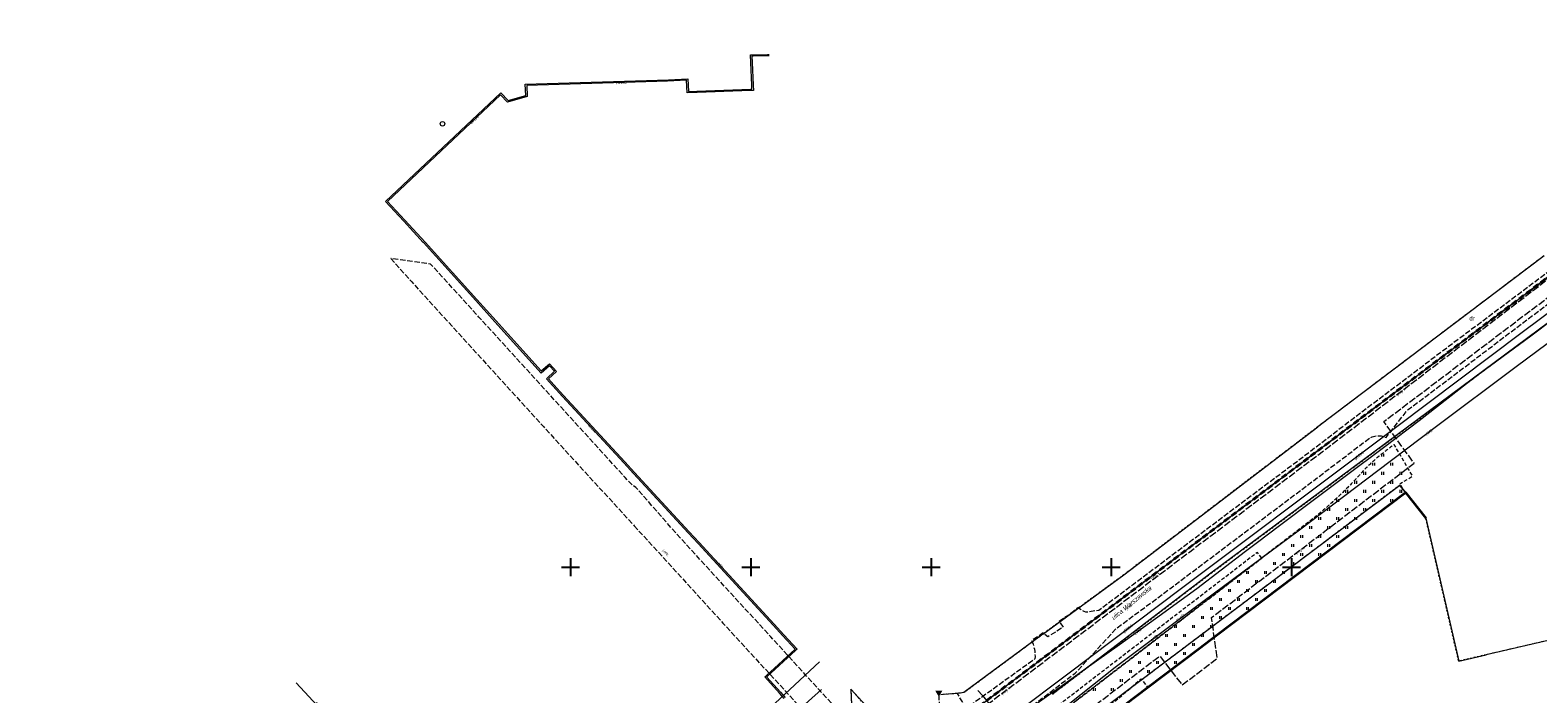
# Model space of a CAD drawing. Extents: x 7489187 to 7491099, y 5781939 to 5785132.
# Tile 214 of 217: x 7490150 to 7490568, y 5784465 to 5784649. Entities that reach past the tile are written whole.
import ezdxf
from ezdxf.enums import TextEntityAlignment as Align

# ---------------------------------------------------------------- set-up
doc = ezdxf.new("R2010")
doc.units = 0
doc.header["$MEASUREMENT"] = 0
for name, pattern in [('1.5_0.5', [2, 1.5, -0.5]), ('1.5_1.0', [2.5, 1.5, -1]), ('218-500', [1, 0.5, -0.5]), ('219-500', [0]), ('mz1.0_0.5', [1.5, 1, -0.5]), ('mz2.0_0.5', [2.5, 2, -0.5])]:
    doc.linetypes.add(name, pattern=pattern)
doc.layers.get('0').update_dxf_attribs({"linetype": 'CONTINUOUS', "lineweight": 5})
for name, color, linetype, transparency in [('112-Punkt osnowy podstawowej', 7, 'CONTINUOUS', 0.8), ('121-Punkt osnowy szczegółowej', 7, 'CONTINUOUS', 0.8), ('203-Punkt załamania granicy działki nie stabilizowany', 7, 'CONTINUOUS', 0.8), ('210-Oznaczenie użytku', 7, 'CONTINUOUS', 0.8), ('216-Granica obrębu', 7, 'CONTINUOUS', 0.8), ('218-Granica użytku', 7, 'CONTINUOUS', 0.8), ('219-Linia granicy', 7, 'CONTINUOUS', 0.8), ('994-Nazwa ulicy', 7, 'CONTINUOUS', 0.8), ('jezdnia (powierzchnia)', 7, 'CONTINUOUS', 0.8), ('jezdnia (powierzchnia)-Atr17', 7, 'CONTINUOUS', 0.8), ('ogrodzenie trwałe (linia)', 7, 'CONTINUOUS', 0.8), ('przewód ciepłowniczy (linia)', 7, 'CONTINUOUS', 0.8), ('przewód ciepłowniczy (linia)-Atr1', 7, 'CONTINUOUS', 0.8), ('przewód ciepłowniczy - projektowany lub w budowie (linia) - ob. projektowany', 7, 'CONTINUOUS', 0.8), ('przewód ciepłowniczy - projektowany lub w budowie (linia) - ob. projektowany-Atr1', 7, 'CONTINUOUS', 0.8), ('przewód elektroenergetyczny (linia)', 7, 'CONTINUOUS', 0.8), ('przewód elektroenergetyczny (linia)-Atr1', 7, 'CONTINUOUS', 0.8), ('przewód elektroenergetyczny wysokiego napięcia (linia) - symbol', 7, 'CONTINUOUS', 0.8), ('przewód gazowy (linia)', 7, 'CONTINUOUS', 0.8), ('przewód gazowy (linia)-Atr1', 7, 'CONTINUOUS', 0.8), ('przewód kanalizacyjny - projektowany lub w budowie (linia) - ob. projektowany', 7, 'CONTINUOUS', 0.8), ('przewód kanalizacyjny - projektowany lub w budowie (linia) - ob. projektowany-Atr1', 7, 'CONTINUOUS', 0.8), ('Siatka', 7, 'CONTINUOUS', 0.8), ('trawnik (powierzchnia)', 7, 'CONTINUOUS', 0.8), ('trawnik (powierzchnia) - symbol', 7, 'CONTINUOUS', 0.8), ('ścieżka (powierzchnia)', 7, 'CONTINUOUS', 0.8), ('ścieżka (powierzchnia)-Atr17', 7, 'CONTINUOUS', 0.8)]:
    doc.layers.add(name, color=color, linetype=linetype, transparency=transparency)
doc.styles.get("Standard").update_dxf_attribs({"font": 'txt', "width": 0.75})
doc.linetypes.add('902-500', pattern='A,3.75,0,[1,ksztalty.shx,S=0.5,R=0,X=0,Y=0],3.75', length=7.5)

# ---------------------------------------------------------------- blocks, each defined once
blk = doc.blocks.new('203')
at = {"linetype": 'Continuous', "lineweight": 0}
h = blk.add_hatch(color=0, dxfattribs=at)
edge = h.paths.add_edge_path()
edge.add_arc((0, 0), 0.045, 0, 360)
blk = doc.blocks.new('PE02')
at = {"color": 0, "linetype": 'Continuous', "lineweight": 13}
for p, q in [((10.35, 0), (0, 0)), ((8, -0.5), (8, 0.5)), ((10, 0), (9.134, 0.5)), ((10, 0), (9.134, -0.5))]:
    blk.add_line(p, q, dxfattribs=at)
blk = doc.blocks.new('TU04')
at = {"color": 0, "linetype": 'Continuous', "lineweight": 13}
for p, q in [((0, 0), (0, 0.75)), ((0.5, 0), (0.5, 0.75))]:
    blk.add_line(p, q, dxfattribs=at)
blk = doc.blocks.new('121')
at = {"linetype": 'Continuous', "lineweight": 13}
h = blk.add_hatch(color=0, dxfattribs=at)
edge = h.paths.add_edge_path()
edge.add_arc((0, 0), 0.045, 0, 360)
at = {"color": 0, "linetype": 'Continuous', "lineweight": 13}
blk.add_circle((0, 0), 0.625, dxfattribs=at)
blk = doc.blocks.new('112')
at = {"color": 0, "linetype": 'Continuous', "lineweight": 0, "extrusion": (0, 0, -1)}
blk.add_solid([(1, 0.577), (-1, 0.577), (0, -1.155)], dxfattribs=at)
blk = doc.blocks.new('1135')
at = {"layer": 'Siatka', "linetype": 'Continuous'}
for p, q in [((-5, 0), (5, 0)), ((0, 5), (0, -5))]:
    blk.add_line(p, q, dxfattribs=at)

msp = doc.modelspace()

# ---------------------------------------------------------------- linework, layer by layer
at = {"layer": '216-Granica obrębu', "color": 7, "linetype": '1.5_1.0', "lineweight": 35, "flags": 128}
for points in [[(7490030.45, 5785119.29), (7490028.96, 5785119.44), (7489905.46, 5785132.25), (7489892.56, 5785131.06), (7489875.97, 5785130.77), (7489882.83, 5785099.49), (7489894.33, 5785057.55), (7489904.61, 5785020.12), (7489930.49, 5784923.59), (7489942.07, 5784889.96), (7489952.72, 5784856.68), (7489954.77, 5784856.84), (7489969.91, 5784858.07), (7489970.61, 5784854.86), (7489953.91, 5784849.86), (7489955.53, 5784843.61), (7489958.2, 5784833.42), (7489980.65, 5784747.13), (7490007.65, 5784650.77), (7490023.45, 5784602.85), (7490041.59, 5784556.96), (7490083.09, 5784465.49), (7490092.71, 5784443.73), (7490123.6, 5784373.91), (7490159.36, 5784298.2), (7490166.44, 5784283.23), (7490180.6, 5784291.3), (7490210.6, 5784308.4), (7490268.73, 5784352.29), (7490829.59, 5784775.52), (7490832.19, 5784784.55), (7490911.98, 5785062.01), (7490905.26, 5785060.95), (7490801.79, 5785044.54), (7490669.56, 5785030.73), (7490494.4, 5785017.63), (7490431.74, 5785030.5), (7490354.61, 5785047.58), (7490260.42, 5785068.42), (7490180.66, 5785086.04)], [(7490982.74, 5784169.34), (7491039.04, 5784200.86), (7491051.74, 5784207.97), (7491052.67, 5784239.47), (7491052.74, 5784241.92), (7491052.92, 5784248), (7491053, 5784250.86), (7491050.96, 5784254.83), (7491044.42, 5784267.53), (7491031.4, 5784292.82), (7491011.82, 5784330.89), (7491008.66, 5784337), (7490999.48, 5784354.85), (7490905.74, 5784803.82), (7490903.06, 5784816.68), (7490901.11, 5784825.98), (7490829.59, 5784775.52), (7490268.73, 5784352.29), (7490210.6, 5784308.4), (7490180.6, 5784291.3), (7490166.44, 5784283.23), (7490188.7, 5784278.35), (7490194.94, 5784270.17), (7490207.62, 5784253.55), (7490185.34, 5784238.01), (7490202.71, 5784185.24), (7490204.24, 5784178.08), (7490211.21, 5784145.54), (7490216.75, 5784104.37), (7490217.83, 5784096.32), (7490218.8, 5784046.06), (7490215.34, 5783996.05), (7490206.95, 5783946.76), (7490193.71, 5783898.58), (7490175.89, 5783851.76), (7490153.48, 5783807.1), (7490158.6, 5783786.4), (7490236.24, 5783821.04), (7490329.56, 5783863.61), (7490388.02, 5783890.29), (7490434.56, 5783914.52), (7490490.93, 5783945.89), (7490491.13, 5783946), (7490512.04, 5783957.22), (7490534.13, 5783969.08), (7490538.17, 5783971.24), (7490544.14, 5783961.48), (7490606.22, 5783983.46), (7490664.31, 5784007.87), (7490705.37, 5784025.14), (7490748.64, 5784044.48), (7490747.91, 5784055.65), (7490747.49, 5784061.98), (7490746.96, 5784070.1), (7490794.71, 5784095), (7490790.8, 5784067.02), (7490835.7, 5784091.8), (7490838.43, 5784093.31), (7490854.17, 5784102), (7490875.76, 5784113.91), (7490901.93, 5784127.42), (7490908.36, 5784130.73), (7490914.78, 5784134.04), (7490973.71, 5784164.29)]]:
    msp.add_lwpolyline(points, close=True, dxfattribs=at)
at = {"layer": '218-Granica użytku', "color": 3, "linetype": '218-500', "lineweight": 18, "flags": 128}
for points in [[(7490268.73, 5784352.29), (7490829.59, 5784775.52)], [(7490829.59, 5784775.52), (7490268.73, 5784352.29)], [(7490477.66, 5784498.34), (7490631.93, 5784612.95)], [(7490570.06, 5784586.39), (7490507.32, 5784538.96)], [(7490507.32, 5784538.96), (7490453.5, 5784497.9)], [(7490530.02, 5784522.72), (7490475, 5784481.25)], [(7490531.63, 5784520.69), (7490530.02, 5784522.72)], [(7490537.27, 5784513.61), (7490531.63, 5784520.69)], [(7490546.39, 5784473.97), (7490537.27, 5784513.61)], [(7490453.5, 5784497.9), (7490431.04, 5784481.43)], [(7490433.69, 5784464.81), (7490477.66, 5784498.34)], [(7490588.39, 5784483.66), (7490553.99, 5784475.72)], [(7490431.04, 5784481.43), (7490409.13, 5784465.22)], [(7490475, 5784481.25), (7490431.31, 5784448.3)], [(7490553.99, 5784475.72), (7490546.39, 5784473.97)], [(7490377.75, 5784466.17), (7490378.55, 5784447.01)], [(7490388.18, 5784454.77), (7490377.75, 5784466.17)], [(7490407.3, 5784465.01), (7490403.31, 5784464.68)], [(7490409.13, 5784465.22), (7490407.3, 5784465.01)]]:
    msp.add_lwpolyline(points, dxfattribs=at)
at = {"layer": '219-Linia granicy', "color": 7, "linetype": '219-500', "lineweight": 18, "flags": 128}
for points in [[(7490829.59, 5784775.52), (7490268.73, 5784352.29)], [(7490631.93, 5784612.95), (7490477.66, 5784498.34)], [(7490570.06, 5784586.39), (7490507.32, 5784538.96)], [(7490453.5, 5784497.9), (7490507.32, 5784538.96)], [(7490530.02, 5784522.72), (7490475, 5784481.25)], [(7490530.02, 5784522.72), (7490531.63, 5784520.69)], [(7490537.27, 5784513.61), (7490531.63, 5784520.69)], [(7490537.27, 5784513.61), (7490546.39, 5784473.97)], [(7490431.04, 5784481.43), (7490453.5, 5784497.9)], [(7490477.66, 5784498.34), (7490433.69, 5784464.81)], [(7490588.39, 5784483.66), (7490553.99, 5784475.72)], [(7490431.04, 5784481.43), (7490409.13, 5784465.22)], [(7490475, 5784481.25), (7490431.31, 5784448.3)], [(7490546.39, 5784473.97), (7490553.99, 5784475.72)], [(7490377.75, 5784466.17), (7490388.18, 5784454.77)], [(7490377.75, 5784466.17), (7490378.55, 5784447.01)], [(7490407.3, 5784465.01), (7490403.31, 5784464.68)], [(7490409.13, 5784465.22), (7490407.3, 5784465.01)]]:
    msp.add_lwpolyline(points, dxfattribs=at)
at = {"layer": 'jezdnia (powierzchnia)', "color": 7, "linetype": '1.5_0.5', "lineweight": 18, "flags": 128}
for points in [[(7490403.13, 5784455.39), (7490388.95, 5784445.04), (7490389.94, 5784444.76), (7490390.86, 5784444.25), (7490391.64, 5784443.54), (7490392.25, 5784442.76), (7490392.68, 5784441.86), (7490402.43, 5784444.54), (7490409.93, 5784447.33), (7490414.58, 5784451.3), (7490416.51, 5784452.77), (7490440.02, 5784470.66), (7490451.42, 5784483.01), (7490466.26, 5784494.03), (7490493.73, 5784514.69), (7490521.81, 5784535.91), (7490522.43, 5784536.2), (7490523.1, 5784536.4), (7490523.79, 5784536.5), (7490524.49, 5784536.49), (7490524.91, 5784536.43), (7490525.59, 5784536.26), (7490526.23, 5784535.99), (7490531.51, 5784542.7), (7490531.65, 5784542.97), (7490531.98, 5784543.36), (7490532.4, 5784543.78), (7490537.64, 5784547.68), (7490553.7, 5784559.84), (7490570.08, 5784572.2), (7490578.09, 5784578.28), (7490582.78, 5784581.79), (7490584.35, 5784583.04), (7490589.89, 5784587.16), (7490593.88, 5784590.1), (7490612.92, 5784604.48), (7490619.19, 5784609.21), (7490620.12, 5784609.59), (7490621.09, 5784609.8), (7490622.09, 5784609.85), (7490622.86, 5784609.76), (7490623.83, 5784609.5), (7490624.73, 5784609.08), (7490633.01, 5784615.54), (7490625.98, 5784623.61), (7490605.77, 5784608.36), (7490588.51, 5784595.36), (7490588.48, 5784595.32), (7490587.82, 5784594.57), (7490587.08, 5784593.9), (7490586.26, 5784593.33), (7490585.45, 5784592.89), (7490568.87, 5784580.16), (7490556.58, 5784570.92), (7490543.19, 5784560.91), (7490532.9, 5784553.13), (7490512.48, 5784537.66), (7490511.2, 5784536.62), (7490503.64, 5784530.87), (7490456.13, 5784495.22), (7490446.56, 5784488.02), (7490442.96, 5784487.51), (7490442.46, 5784487.72), (7490440.72, 5784488.7), (7490438.19, 5784486.74), (7490435.53, 5784484.99), (7490436.7, 5784483.38), (7490432.38, 5784480.73), (7490431.12, 5784481.76), (7490427.88, 5784479.65), (7490428.05, 5784479.28), (7490428.31, 5784478.63), (7490428.52, 5784477.96), (7490428.68, 5784477.28), (7490428.78, 5784476.64), (7490428.84, 5784475.95), (7490428.86, 5784475.25), (7490428.82, 5784474.55), (7490410.71, 5784461.51), (7490409.54, 5784461.49), (7490408.72, 5784462.62), (7490407.3, 5784465.01), (7490402.17, 5784464.61), (7490402.18, 5784464.31), (7490402.22, 5784462.37), (7490402.23, 5784461.44), (7490402.3, 5784459.33), (7490401.86, 5784458.92), (7490402.93, 5784458.85), (7490403.41, 5784456.74), (7490403.51, 5784456.32)], [(7490317.61, 5784511.53), (7490342.28, 5784484.53), (7490367.17, 5784457.37), (7490374.73, 5784449.07), (7490374.89, 5784448.88), (7490375.5, 5784448.08), (7490376.04, 5784447.24), (7490376.49, 5784446.35), (7490376.87, 5784445.42), (7490377.16, 5784444.47), (7490377.37, 5784443.49), (7490377.48, 5784442.5), (7490377.51, 5784441.5), (7490377.45, 5784440.5), (7490377.41, 5784440.16), (7490377.23, 5784439.17), (7490376.96, 5784438.21), (7490376.61, 5784437.28), (7490376.17, 5784436.37), (7490375.66, 5784435.52), (7490375.07, 5784434.71), (7490374.41, 5784433.96), (7490372.91, 5784432.64), (7490383.97, 5784437.63), (7490383.5, 5784438.55), (7490383.24, 5784439.52), (7490383.2, 5784440.55), (7490383.36, 5784441.55), (7490383.72, 5784442.47), (7490384.29, 5784443.34), (7490384.61, 5784443.69), (7490385.07, 5784444.11), (7490385.92, 5784444.65), (7490386.88, 5784444.99), (7490387.91, 5784445.13), (7490388.95, 5784445.04), (7490400.43, 5784453.35), (7490399.59, 5784452.81), (7490398.72, 5784452.31), (7490397.83, 5784451.87), (7490396.9, 5784451.48), (7490395.96, 5784451.15), (7490395, 5784450.87), (7490394.03, 5784450.64), (7490393.04, 5784450.48), (7490392.05, 5784450.37), (7490391.52, 5784450.34), (7490390.52, 5784450.32), (7490389.52, 5784450.36), (7490388.53, 5784450.46), (7490387.54, 5784450.62), (7490386.56, 5784450.83), (7490385.6, 5784451.1), (7490384.66, 5784451.43), (7490383.73, 5784451.81), (7490382.83, 5784452.25), (7490381.96, 5784452.73), (7490381.11, 5784453.27), (7490380.3, 5784453.85), (7490379.53, 5784454.49), (7490378.79, 5784455.16), (7490378.56, 5784455.39), (7490372.48, 5784462.2), (7490367.19, 5784467.93), (7490355.57, 5784480.66), (7490331.85, 5784506.59), (7490329.24, 5784509.46), (7490318.15, 5784522.13), (7490317.24, 5784522.71), (7490316.87, 5784523.02), (7490316.51, 5784523.4), (7490315.16, 5784524.9), (7490295, 5784546.98), (7490274.54, 5784569.4), (7490263.16, 5784581.91), (7490261.12, 5784584.11), (7490250.16, 5784585.66), (7490255.92, 5784579.13), (7490267.14, 5784566.83), (7490292.54, 5784538.96)]]:
    msp.add_lwpolyline(points, close=True, dxfattribs=at)
at = {"layer": 'ogrodzenie trwałe (linia)', "color": 7, "linetype": '902-500', "lineweight": 35, "flags": 128}
msp.add_lwpolyline([(7490419.11, 5784435.68), (7490426.76, 5784441.46), (7490432.33, 5784445.67), (7490445.56, 5784455.67), (7490450.94, 5784459.73), (7490460.09, 5784466.65), (7490474.41, 5784477.47), (7490479.14, 5784481.03), (7490531.63, 5784520.69), (7490537.27, 5784513.61)], dxfattribs=at)
at = {"layer": 'przewód ciepłowniczy (linia)', "color": 212, "linetype": 'Continuous', "lineweight": 18, "flags": 128}
for points in [[(7490359.28, 5784463.58), (7490357.94, 5784465.07), (7490353.87, 5784469.56), (7490354.31, 5784469.97), (7490362.17, 5784477.19), (7490362.31, 5784477.32), (7490358.92, 5784481.01), (7490356.21, 5784483.95), (7490335.37, 5784506.58), (7490332.64, 5784509.55), (7490317.46, 5784526.03), (7490314.77, 5784528.95), (7490297.79, 5784547.39), (7490295.07, 5784550.34), (7490293.29, 5784552.28), (7490295.53, 5784554.35), (7490294.11, 5784555.83), (7490291.85, 5784553.88), (7490279.02, 5784568.09), (7490273.69, 5784574), (7490259.19, 5784590.06), (7490259.14, 5784590.12), (7490253.72, 5784596), (7490248.67, 5784601.49), (7490280.62, 5784631.62), (7490282.65, 5784629.44), (7490287.58, 5784630.88), (7490287.44, 5784633.98), (7490327.13, 5784635.22), (7490332.54, 5784635.49), (7490332.74, 5784631.99), (7490335.06, 5784632.08), (7490349.97, 5784632.65), (7490350.33, 5784632.67), (7490350.28, 5784633.75), (7490350, 5784639.97), (7490349.9, 5784642.12), (7490350.64, 5784642.13), (7490354.64, 5784642.22), (7490355.11, 5784642.23)], [(7490355.11, 5784641.83), (7490354.65, 5784641.82), (7490350.65, 5784641.74), (7490350.32, 5784641.73), (7490350.4, 5784639.99), (7490350.68, 5784633.77), (7490350.75, 5784632.28), (7490349.99, 5784632.25), (7490335.08, 5784631.68), (7490332.37, 5784631.58), (7490332.17, 5784635.07), (7490326.91, 5784634.82), (7490287.86, 5784633.6), (7490288, 5784630.59), (7490282.52, 5784628.99), (7490280.6, 5784631.05), (7490249.24, 5784601.47), (7490254.01, 5784596.27), (7490259.65, 5784590.15), (7490273.99, 5784574.26), (7490279.32, 5784568.35), (7490291.88, 5784554.44), (7490294.13, 5784556.38), (7490296.1, 5784554.33), (7490293.85, 5784552.25), (7490295.37, 5784550.61), (7490298.08, 5784547.66), (7490315.07, 5784529.22), (7490317.76, 5784526.3), (7490332.93, 5784509.82), (7490335.66, 5784506.86), (7490356.5, 5784484.22), (7490359.21, 5784481.28), (7490362.88, 5784477.3), (7490362.44, 5784476.9), (7490354.58, 5784469.67), (7490354.43, 5784469.54), (7490358.23, 5784465.33), (7490359.57, 5784463.85)]]:
    msp.add_lwpolyline(points, dxfattribs=at)
at = {"layer": 'przewód ciepłowniczy - projektowany lub w budowie (linia) - ob. projektowany', "color": 212, "linetype": 'mz2.0_0.5', "lineweight": 18, "flags": 128}
msp.add_lwpolyline([(7490185.68, 5784318.67), (7490194.48, 5784325.48), (7490220.57, 5784305.46), (7490261.21, 5784336.03), (7490271.62, 5784331.93), (7490306.38, 5784358.76), (7490301.65, 5784365.33), (7490306.34, 5784369.05), (7490311.61, 5784362.53), (7490368.87, 5784406.45), (7490364.15, 5784412.62), (7490368.66, 5784416.08), (7490373.27, 5784410.35), (7490390.07, 5784423.01), (7490396.58, 5784418.16), (7490432.02, 5784441.74), (7490430.31, 5784450.2), (7490463.44, 5784475.36), (7490469.68, 5784467.35), (7490479.41, 5784474.71), (7490477.82, 5784486.03), (7490534.02, 5784528.87), (7490525.6, 5784540.39), (7490808.75, 5784754.62), (7490819.61, 5784742.84), (7490829.61, 5784752.14), (7490863.56, 5784775.85), (7490881.58, 5784769.97), (7490886.79, 5784759.78), (7490925.36, 5784768.57), (7490920.18, 5784791.92)], dxfattribs=at)
at = {"layer": 'przewód elektroenergetyczny (linia)', "color": 1, "linetype": 'Continuous', "lineweight": 18, "flags": 128}
for points in [[(7490676.68, 5784642.65), (7490671.53, 5784637.99), (7490658.84, 5784628.07), (7490641.83, 5784614.98), (7490625.07, 5784602.17), (7490604.09, 5784586.23), (7490594.77, 5784579.2), (7490579.52, 5784568.33), (7490562.37, 5784555.56), (7490539.84, 5784538.78), (7490523.95, 5784526.75), (7490502.18, 5784510.28), (7490472.88, 5784488.54), (7490451.13, 5784472.2), (7490429.04, 5784454.74), (7490413.83, 5784442.82), (7490403.53, 5784436.1)], [(7490423.89, 5784458.33), (7490433.33, 5784465.08), (7490434.79, 5784466.11), (7490442.38, 5784471.51), (7490452.26, 5784478.57), (7490463.93, 5784486.98), (7490468.38, 5784490.2), (7490473.77, 5784494.1), (7490487.25, 5784504.44), (7490490.61, 5784507), (7490496.67, 5784511.62), (7490506.42, 5784518.9), (7490514.49, 5784524.97), (7490525.88, 5784533.49), (7490535.42, 5784540.72), (7490548.53, 5784551.01), (7490552.05, 5784553.62), (7490566.39, 5784564.22), (7490579.19, 5784573.79)], [(7490360.86, 5784430.23), (7490362.56, 5784447.3), (7490352.59, 5784458.42), (7490369.09, 5784473.72)], [(7490413.03, 5784465.83), (7490414.25, 5784464.38), (7490421.27, 5784455.51), (7490417.61, 5784452.68), (7490416.45, 5784451.14), (7490411.81, 5784448.04), (7490410.25, 5784442.59), (7490414.58, 5784434.39), (7490418.97, 5784435.77), (7490419.81, 5784436.42), (7490419.72, 5784436.54)]]:
    msp.add_lwpolyline(points, dxfattribs=at)
at = {"layer": 'przewód gazowy (linia)', "color": 40, "linetype": 'Continuous', "lineweight": 18, "flags": 128}
for points in [[(7490399.88, 5784441.84), (7490410.02, 5784449.45), (7490437.58, 5784470.13), (7490469.82, 5784494.46), (7490520.64, 5784532.59), (7490564.04, 5784565.17), (7490573.81, 5784572.51), (7490598.36, 5784591.17), (7490615.24, 5784604), (7490620.06, 5784607.66), (7490665.12, 5784641.46), (7490710.91, 5784676.32), (7490714.87, 5784679.33), (7490731.82, 5784692.23), (7490781.52, 5784729.39)], [(7490365.18, 5784428.12), (7490360.96, 5784434.92), (7490362.08, 5784447.1), (7490356.14, 5784453.97), (7490369.58, 5784466.12)]]:
    msp.add_lwpolyline(points, dxfattribs=at)
at = {"layer": 'przewód kanalizacyjny - projektowany lub w budowie (linia) - ob. projektowany', "color": 34, "linetype": 'mz2.0_0.5', "lineweight": 18, "flags": 128}
msp.add_lwpolyline([(7490176.08, 5784281.12), (7490193.19, 5784294.04), (7490257.03, 5784342.24), (7490320.88, 5784390.45), (7490382.34, 5784436.83), (7490446.2, 5784485.01), (7490510.06, 5784533.2), (7490571.22, 5784579.99), (7490762.79, 5784724.55), (7490826.96, 5784772.35), (7490841.52, 5784811.63), (7490861.93, 5784878.59)], dxfattribs=at)
at = {"layer": 'trawnik (powierzchnia)', "color": 7, "linetype": 'mz1.0_0.5', "lineweight": 18, "flags": 128}
msp.add_lwpolyline([(7490443.14, 5784458.76), (7490445.56, 5784455.67), (7490450.94, 5784459.73), (7490449.48, 5784461.5), (7490458.27, 5784469.04), (7490460.09, 5784466.65), (7490474.41, 5784477.47), (7490479.14, 5784481.03), (7490531.63, 5784520.69), (7490530.07, 5784523.15), (7490533.59, 5784525.25), (7490532.5, 5784527.17), (7490528.48, 5784534.01), (7490528.23, 5784533.84), (7490527.99, 5784533.67), (7490527.75, 5784533.49), (7490527.5, 5784533.32), (7490527.26, 5784533.14), (7490527.02, 5784532.96), (7490526.78, 5784532.78), (7490526.54, 5784532.6), (7490526.3, 5784532.42), (7490526.06, 5784532.24), (7490525.82, 5784532.05), (7490525.59, 5784531.87), (7490525.35, 5784531.68), (7490525.12, 5784531.49), (7490524.89, 5784531.3), (7490524.65, 5784531.11), (7490524.42, 5784530.92), (7490524.29, 5784530.81), (7490524.06, 5784530.62), (7490523.83, 5784530.42), (7490523.6, 5784530.23), (7490523.38, 5784530.03), (7490523.15, 5784529.83), (7490522.93, 5784529.63), (7490522.71, 5784529.43), (7490522.48, 5784529.23), (7490522.26, 5784529.03), (7490522.04, 5784528.83), (7490521.82, 5784528.62), (7490521.6, 5784528.42), (7490521.39, 5784528.21), (7490521.17, 5784528), (7490520.96, 5784527.79), (7490520.74, 5784527.58), (7490520.53, 5784527.37), (7490520.24, 5784527.08), (7490520.04, 5784526.86), (7490519.84, 5784526.63), (7490519.64, 5784526.41), (7490519.44, 5784526.18), (7490519.24, 5784525.96), (7490519.04, 5784525.74), (7490518.84, 5784525.52), (7490518.63, 5784525.3), (7490518.43, 5784525.08), (7490518.23, 5784524.86), (7490518.02, 5784524.64), (7490517.82, 5784524.42), (7490517.61, 5784524.2), (7490517.4, 5784523.98), (7490517.2, 5784523.76), (7490516.99, 5784523.55), (7490516.78, 5784523.33), (7490516.57, 5784523.12), (7490516.36, 5784522.9), (7490516.16, 5784522.69), (7490515.95, 5784522.47), (7490515.73, 5784522.26), (7490515.52, 5784522.05), (7490515.31, 5784521.83), (7490515.1, 5784521.62), (7490514.89, 5784521.41), (7490514.67, 5784521.2), (7490514.46, 5784520.99), (7490514.24, 5784520.78), (7490514.03, 5784520.57), (7490513.81, 5784520.36), (7490513.6, 5784520.15), (7490513.38, 5784519.95), (7490513.16, 5784519.74), (7490512.95, 5784519.53), (7490512.73, 5784519.33), (7490512.51, 5784519.12), (7490512.29, 5784518.92), (7490512.07, 5784518.71), (7490511.85, 5784518.51), (7490511.63, 5784518.31), (7490511.41, 5784518.11), (7490511.18, 5784517.9), (7490510.96, 5784517.7), (7490510.74, 5784517.5), (7490510.51, 5784517.3), (7490510.29, 5784517.1), (7490510.04, 5784516.88), (7490509.81, 5784516.68), (7490509.59, 5784516.49), (7490509.36, 5784516.29), (7490509.14, 5784516.09), (7490508.91, 5784515.89), (7490508.68, 5784515.7), (7490508.45, 5784515.5), (7490508.22, 5784515.31), (7490508, 5784515.12), (7490507.76, 5784514.92), (7490507.53, 5784514.73), (7490507.3, 5784514.54), (7490507.07, 5784514.35), (7490506.84, 5784514.16), (7490506.61, 5784513.97), (7490506.38, 5784513.78), (7490506.14, 5784513.59), (7490506.03, 5784513.5), (7490491.73, 5784502.52), (7490450.42, 5784470.76), (7490433.81, 5784458.01), (7490424.61, 5784450.89), (7490424.37, 5784450.71), (7490424.13, 5784450.52), (7490423.9, 5784450.34), (7490423.66, 5784450.15), (7490423.43, 5784449.97), (7490423.19, 5784449.78), (7490422.96, 5784449.59), (7490422.72, 5784449.4), (7490422.49, 5784449.21), (7490422.26, 5784449.03), (7490422.03, 5784448.83), (7490421.8, 5784448.64), (7490421.57, 5784448.45), (7490421.34, 5784448.26), (7490421.11, 5784448.06), (7490420.88, 5784447.87), (7490420.65, 5784447.67), (7490420.43, 5784447.48), (7490420.2, 5784447.28), (7490419.97, 5784447.08), (7490419.75, 5784446.88), (7490419.53, 5784446.68), (7490419.3, 5784446.49), (7490419.08, 5784446.28), (7490418.86, 5784446.08), (7490418.63, 5784445.88), (7490418.41, 5784445.68), (7490418.19, 5784445.47), (7490417.97, 5784445.27), (7490417.75, 5784445.06), (7490417.54, 5784444.86), (7490417.32, 5784444.65), (7490417.1, 5784444.44), (7490416.89, 5784444.24), (7490416.67, 5784444.03), (7490416.46, 5784443.82), (7490416.24, 5784443.61), (7490416.03, 5784443.4), (7490415.82, 5784443.18), (7490415.61, 5784442.97), (7490415.39, 5784442.76), (7490415.18, 5784442.54), (7490415.11, 5784442.47), (7490419.11, 5784435.68), (7490426.76, 5784441.46), (7490424.47, 5784444.1)], close=True, dxfattribs=at)
at = {"layer": 'ścieżka (powierzchnia)', "color": 7, "linetype": 'mz1.0_0.5', "lineweight": 18, "flags": 128}
msp.add_lwpolyline([(7490491.73, 5784502.52), (7490490.53, 5784504.1), (7490449.4, 5784472.48), (7490422.13, 5784451.49), (7490421.94, 5784451.33), (7490421.7, 5784451.14), (7490421.47, 5784450.96), (7490421.24, 5784450.76), (7490421.01, 5784450.57), (7490420.78, 5784450.38), (7490420.55, 5784450.19), (7490420.32, 5784450), (7490420.09, 5784449.8), (7490419.86, 5784449.61), (7490419.63, 5784449.41), (7490419.41, 5784449.22), (7490419.18, 5784449.02), (7490418.95, 5784448.83), (7490418.73, 5784448.63), (7490418.5, 5784448.43), (7490418.3, 5784448.25), (7490418.08, 5784448.06), (7490417.86, 5784447.86), (7490417.63, 5784447.66), (7490417.41, 5784447.46), (7490417.19, 5784447.25), (7490416.97, 5784447.05), (7490416.75, 5784446.85), (7490416.52, 5784446.64), (7490416.3, 5784446.44), (7490416.08, 5784446.24), (7490415.87, 5784446.03), (7490415.65, 5784445.82), (7490415.43, 5784445.62), (7490415.21, 5784445.41), (7490415, 5784445.2), (7490414.78, 5784444.99), (7490414.57, 5784444.78), (7490414.35, 5784444.57), (7490414.14, 5784444.36), (7490413.92, 5784444.15), (7490413.71, 5784443.94), (7490413.5, 5784443.73), (7490412.28, 5784442.72), (7490410.11, 5784441.21), (7490400.8, 5784433.59), (7490400.95, 5784432.63), (7490401.21, 5784431.65), (7490401.59, 5784430.64), (7490405.03, 5784434.28), (7490405.79, 5784434.98), (7490411.24, 5784439.39), (7490413.2, 5784440.93), (7490415.11, 5784442.47), (7490415.18, 5784442.54), (7490415.39, 5784442.76), (7490415.61, 5784442.97), (7490415.82, 5784443.18), (7490416.03, 5784443.4), (7490416.24, 5784443.61), (7490416.46, 5784443.82), (7490416.67, 5784444.03), (7490416.89, 5784444.24), (7490417.1, 5784444.44), (7490417.32, 5784444.65), (7490417.54, 5784444.86), (7490417.75, 5784445.06), (7490417.97, 5784445.27), (7490418.19, 5784445.47), (7490418.41, 5784445.68), (7490418.63, 5784445.88), (7490418.86, 5784446.08), (7490419.08, 5784446.28), (7490419.3, 5784446.49), (7490419.53, 5784446.68), (7490419.75, 5784446.88), (7490419.97, 5784447.08), (7490420.2, 5784447.28), (7490420.43, 5784447.48), (7490420.65, 5784447.67), (7490420.88, 5784447.87), (7490421.11, 5784448.06), (7490421.34, 5784448.26), (7490421.57, 5784448.45), (7490421.8, 5784448.64), (7490422.03, 5784448.83), (7490422.26, 5784449.03), (7490422.49, 5784449.21), (7490422.72, 5784449.4), (7490422.96, 5784449.59), (7490423.19, 5784449.78), (7490423.43, 5784449.97), (7490423.66, 5784450.15), (7490423.9, 5784450.34), (7490424.13, 5784450.52), (7490424.37, 5784450.71), (7490424.61, 5784450.89), (7490433.81, 5784458.01), (7490450.42, 5784470.76)], close=True, dxfattribs=at)

# ---------------------------------------------------------------- block references
at = {"layer": '112-Punkt osnowy podstawowej', "color": 7, "linetype": 'Continuous', "lineweight": 18}
msp.add_blockref('112', (7490402.16, 5784465.2), dxfattribs=at)
at = {"layer": '121-Punkt osnowy szczegółowej', "color": 7, "linetype": 'Continuous', "lineweight": 18}
msp.add_blockref('121', (7490264.47, 5784623.02), dxfattribs=at)
at = {"layer": '203-Punkt załamania granicy działki nie stabilizowany', "color": 7, "linetype": 'Continuous', "lineweight": 18}
for p in [(7490507.32, 5784538.96), (7490530.02, 5784522.72), (7490531.63, 5784520.69), (7490537.27, 5784513.61), (7490453.5, 5784497.9), (7490477.66, 5784498.34), (7490431.04, 5784481.43), (7490475, 5784481.25), (7490553.99, 5784475.72), (7490546.39, 5784473.97), (7490377.75, 5784466.17), (7490407.3, 5784465.01), (7490409.13, 5784465.22)]:
    msp.add_blockref('203', p, dxfattribs=at)
at = {"layer": 'przewód elektroenergetyczny wysokiego napięcia (linia) - symbol', "color": 1, "linetype": 'Continuous', "lineweight": 18, "rotation": 312.8870000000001}
msp.add_blockref('PE02', (7490223.84, 5784467.96), dxfattribs=at)
at = {"layer": 'Siatka', "xscale": 0.5, "yscale": 0.5}
for p in [(7490300, 5784500), (7490350, 5784500), (7490400, 5784500), (7490450, 5784500), (7490500, 5784500)]:
    msp.add_blockref('1135', p, dxfattribs=at)
at = {"layer": 'trawnik (powierzchnia) - symbol', "color": 7, "linetype": 'Continuous', "lineweight": 18}
for p in [(7490522.61, 5784528.18), (7490525.11, 5784530.68), (7490527.61, 5784528.18), (7490520.11, 5784525.68), (7490525.11, 5784525.68), (7490530.11, 5784525.68), (7490515.11, 5784520.68), (7490517.61, 5784523.18), (7490520.11, 5784520.68), (7490522.61, 5784523.18), (7490525.11, 5784520.68), (7490527.61, 5784523.18), (7490530.11, 5784520.68), (7490510.11, 5784515.68), (7490512.61, 5784518.18), (7490515.11, 5784515.68), (7490517.61, 5784518.18), (7490520.11, 5784515.68), (7490522.61, 5784518.18), (7490527.61, 5784518.18), (7490507.61, 5784513.18), (7490512.61, 5784513.18), (7490517.61, 5784513.18), (7490502.61, 5784508.18), (7490505.11, 5784510.68), (7490507.61, 5784508.18), (7490510.11, 5784510.68), (7490512.61, 5784508.18), (7490515.11, 5784510.68), (7490497.61, 5784503.18), (7490500.11, 5784505.68), (7490502.61, 5784503.18), (7490505.11, 5784505.68), (7490507.61, 5784503.18), (7490510.11, 5784505.68), (7490495.11, 5784500.68), (7490500.11, 5784500.68), (7490485.11, 5784495.68), (7490487.61, 5784498.18), (7490490.11, 5784495.68), (7490492.61, 5784498.18), (7490495.11, 5784495.68), (7490497.61, 5784498.18), (7490480.11, 5784490.68), (7490482.61, 5784493.18), (7490485.11, 5784490.68), (7490487.61, 5784493.18), (7490490.11, 5784490.68), (7490492.61, 5784493.18), (7490477.61, 5784488.18), (7490482.61, 5784488.18), (7490487.61, 5784488.18), (7490467.61, 5784483.18), (7490472.61, 5784483.18), (7490475.11, 5784485.68), (7490477.61, 5784483.18), (7490480.11, 5784485.68), (7490462.61, 5784478.18), (7490465.11, 5784480.68), (7490467.61, 5784478.18), (7490470.11, 5784480.68), (7490472.61, 5784478.18), (7490475.11, 5784480.68), (7490460.11, 5784475.68), (7490465.11, 5784475.68), (7490470.11, 5784475.68), (7490455.11, 5784470.68), (7490457.61, 5784473.18), (7490460.11, 5784470.68), (7490462.61, 5784473.18), (7490467.61, 5784473.18), (7490445.11, 5784465.68), (7490450.11, 5784465.68), (7490452.61, 5784468.18)]:
    msp.add_blockref('TU04', p, dxfattribs=at)

# ---------------------------------------------------------------- texts
at = {"layer": '210-Oznaczenie użytku', "color": 3, "linetype": 'Continuous', "lineweight": 18, "width": 0.9}
msp.add_text('dr', height=1.25, dxfattribs=at).set_placement((7490549.34, 5784568.42))
at = {"layer": '994-Nazwa ulicy', "color": 7, "linetype": 'Continuous', "lineweight": 25, "oblique": 15, "width": 0.9}
msp.add_text('ulica Warszawska', height=1.25, rotation=39.271, dxfattribs=at).set_placement((7490450.61, 5784485.24))
at = {"layer": 'jezdnia (powierzchnia)-Atr17', "color": 7, "width": 0.9}
for rotation, p in [(313.332, (7490326.48, 5784504.04)), (36.597, (7490455.03, 5784489.13))]:
    msp.add_text('j.mb.', height=0.75, rotation=rotation, dxfattribs=at).set_placement(p, align=Align.MIDDLE_CENTER)
at = {"layer": 'przewód ciepłowniczy (linia)-Atr1', "color": 212, "width": 0.9}
for rotation, p in [(1.789, (7490312.55, 5784634.37)), (43.327, (7490272.2, 5784623.12)), (-47.37, (7490340.08, 5784502.06))]:
    msp.add_text('cw150', height=0.75, rotation=rotation, dxfattribs=at).set_placement(p, align=Align.MIDDLE_LEFT)
msp.add_text('cw150', height=0.75, rotation=-47.344, dxfattribs=at).set_placement((7490305.27, 5784539.85), align=Align.TOP_LEFT)
at = {"layer": 'przewód ciepłowniczy - projektowany lub w budowie (linia) - ob. projektowany-Atr1', "color": 212, "width": 0.9}
msp.add_text('proj. c', height=0.75, rotation=37.302, dxfattribs=at).set_placement((7490502.33, 5784504.66), align=Align.MIDDLE_CENTER)
at = {"layer": 'przewód elektroenergetyczny (linia)-Atr1', "color": 1, "width": 0.9}
for rotation, p in [(36.692, (7490538.08, 5784537.42)), (39.898, (7490457.41, 5784482.2)), (36.692, (7490461.88, 5784480.42))]:
    msp.add_text('eWD', height=0.75, rotation=rotation, dxfattribs=at).set_placement(p, align=Align.MIDDLE_CENTER)
at = {"layer": 'przewód gazowy (linia)-Atr1', "color": 7, "width": 0.9}
for p in [(7490518.7, 5784530.98), (7490454.55, 5784482.97)]:
    msp.add_text('gD200', height=0.75, rotation=37.238, dxfattribs=at).set_placement(p, align=Align.MIDDLE_CENTER)
at = {"layer": 'przewód kanalizacyjny - projektowany lub w budowie (linia) - ob. projektowany-Atr1', "color": 34, "width": 0.9}
for rotation, p in [(37.417, (7490529.2, 5784547.84)), (37.033, (7490419.56, 5784464.91))]:
    msp.add_text('proj. k', height=0.75, rotation=rotation, dxfattribs=at).set_placement(p, align=Align.MIDDLE_LEFT)
msp.add_text('proj. k', height=0.75, rotation=37.039, dxfattribs=at).set_placement((7490461.4, 5784496.48))
at = {"layer": 'ścieżka (powierzchnia)-Atr17', "color": 7, "width": 0.9}
msp.add_text('sc.mb.', height=0.75, rotation=37.591, dxfattribs=at).set_placement((7490469.19, 5784486.11), align=Align.MIDDLE_CENTER)

doc.saveas('drawing.dxf')
